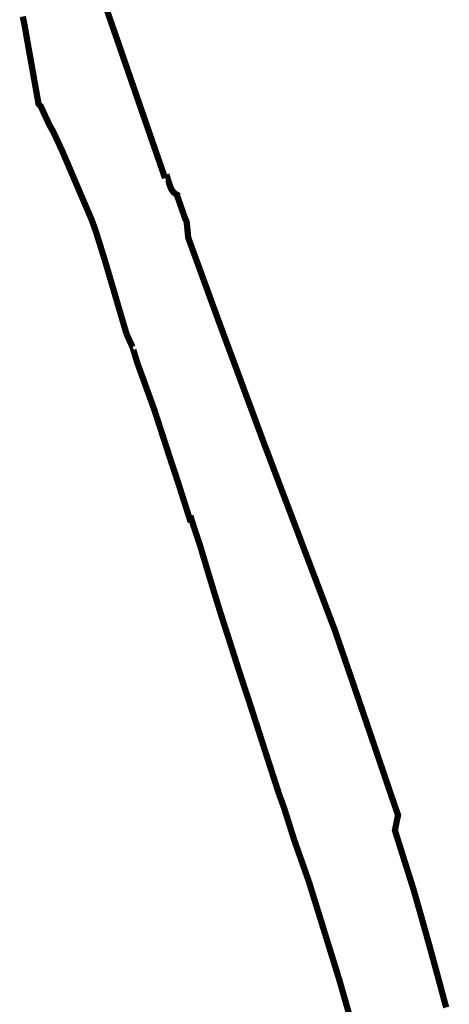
# Model space of a CAD drawing. Header units: metres. Extents: x 166223 to 168265, y 440780 to 445796.
# Tile 4 of 11: x 168081 to 168218, y 442347 to 442661. Entities that reach past the tile are written whole.
import ezdxf

# ---------------------------------------------------------------- set-up
doc = ezdxf.new("R2010")
doc.units = ezdxf.units.M
doc.header["$LTSCALE"] = 20
doc.layers.add('Beheergrens', color=10, linetype='Continuous')

msp = doc.modelspace()

# ---------------------------------------------------------------- linework, layer by layer
at = {"layer": 'Beheergrens', "const_width": 2}
for points in [[(168106.3860000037, 442670.607000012), (168111.1985455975, 442656.741108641), (168113.0548889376, 442651.3778595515), (168121.3516577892, 442627.3532932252), (168127.0799999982, 442610.7659999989)], [(168081.6962287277, 442662.4072461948), (168081.8970501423, 442661.3659069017), (168082.0701772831, 442660.4681734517), (168082.2226469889, 442659.6775570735), (168082.2740733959, 442659.4108906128), (168082.4112882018, 442658.6993769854), (168082.5020000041, 442658.2289999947), (168082.5288643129, 442658.0718043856), (168082.6502485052, 442657.3615286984), (168082.772383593, 442656.6468591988), (168083.0249999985, 442655.1689999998), (168083.0529999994, 442655.013000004), (168083.3449231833, 442653.3713244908), (168083.6241566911, 442651.8010113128), (168083.9830000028, 442649.7829999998), (168084.2408596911, 442648.3336403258), (168084.2454915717, 442648.3079626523), (168084.2940098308, 442648.0354412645), (168084.5204720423, 442646.763425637), (168084.5323342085, 442646.6967788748), (168084.5362933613, 442646.6744321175), (168084.6685068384, 442645.9319097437), (168084.7576900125, 442645.4308518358), (168084.7633073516, 442645.3992848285), (168084.9397315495, 442644.407886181), (168085.0471757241, 442643.804114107), (168085.0511999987, 442643.7815000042), (168085.0835194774, 442643.5998670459), (168085.2618034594, 442642.5979239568), (168085.4103675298, 442641.7630373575), (168085.5343107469, 442641.0665127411), (168085.5377334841, 442641.0472779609), (168085.620000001, 442640.5850000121), (168085.6292566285, 442640.5320456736), (168085.7528139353, 442639.8377832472), (168085.8648461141, 442639.2082799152), (168086.0030000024, 442638.4320000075), (168086.1141176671, 442637.8076070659), (168086.2443226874, 442637.0759583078), (168086.3050000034, 442636.7350000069), (168086.4142740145, 442636.1214650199), (168086.5238634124, 442635.5061592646), (168086.7129205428, 442634.4449189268), (168086.983678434, 442634.1795587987), (168087.3831204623, 442633.7880560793), (168087.5589926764, 442633.4102620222), (168087.7761839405, 442632.943709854), (168088.097465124, 442632.2535604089), (168088.3690028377, 442631.6702657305), (168088.6015749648, 442631.1706736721), (168088.6166508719, 442631.1382888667), (168088.9909482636, 442630.3342544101), (168089.3213489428, 442629.6245152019), (168089.6166458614, 442628.9901829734), (168089.9870381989, 442628.1945370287), (168090.381075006, 442627.3481000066), (168090.7380411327, 442626.8140215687), (168091.0627917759, 442626.1946244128), (168091.3294341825, 442625.6860571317), (168091.5759103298, 442625.2159529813), (168091.9209583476, 442624.4958873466), (168092.2544012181, 442623.8000374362), (168092.5400353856, 442623.1983973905), (168092.670043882, 442622.9145654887), (168092.998444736, 442622.1976074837), (168093.2964867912, 442621.5469281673), (168093.6874880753, 442620.6933021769), (168093.8389849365, 442620.3625573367), (168094.0340411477, 442619.9367146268), (168094.3905335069, 442619.1461517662), (168094.6513332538, 442618.5364864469), (168095.0277776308, 442617.6564937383), (168095.3283994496, 442616.9537482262), (168095.5654697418, 442616.3995632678), (168095.6041154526, 442616.3091903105), (168095.6850333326, 442616.1200666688), (168095.7116022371, 442616.0580010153), (168095.7368028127, 442615.9991265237), (168095.7683420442, 442615.9254506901), (168095.8607927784, 442615.7094882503), (168095.9257233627, 442615.5578088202), (168096.0329719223, 442615.3091844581), (168096.1729250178, 442614.981741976), (168096.368043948, 442614.5252302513), (168096.558804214, 442614.0789163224), (168096.7018190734, 442613.744483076), (168096.8642472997, 442613.3646526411), (168097.1231014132, 442612.759335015), (168097.3527180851, 442612.2223876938), (168097.5158052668, 442611.841016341), (168097.7009810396, 442611.4079918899), (168097.742040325, 442611.3120198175), (168098.0097431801, 442610.6862904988), (168098.2806024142, 442610.0531834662), (168098.4164170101, 442609.7357301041), (168098.4184687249, 442609.7309344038), (168098.5700261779, 442609.376683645), (168098.7894884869, 442608.8637118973), (168099.0500793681, 442608.2546061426), (168099.2266326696, 442607.8419300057), (168099.3789226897, 442607.4859669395), (168099.4616749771, 442607.2925255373), (168099.7141890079, 442606.7022497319), (168099.9621955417, 442606.1225106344), (168100.3312764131, 442605.2597486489), (168100.5926672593, 442604.6487224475), (168100.8229201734, 442604.1104841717), (168100.8395722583, 442604.0715582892), (168100.8554189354, 442604.0345151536), (168101.0916783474, 442603.4822361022), (168101.326842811, 442602.9325165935), (168101.5260750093, 442602.466792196), (168101.7067088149, 442602.0445433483), (168101.7248717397, 442602.0020857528), (168101.939837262, 442601.4995832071), (168102.1703508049, 442600.960735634), (168102.4026449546, 442600.4177257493), (168102.5883284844, 442599.9836726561), (168102.7408000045, 442599.6271500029), (168102.9689480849, 442599.0937420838), (168103.2228102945, 442598.5002147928), (168103.4437236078, 442597.9837216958), (168103.4489099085, 442597.9715961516), (168103.6450883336, 442597.5129170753), (168103.7250333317, 442597.326000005), (168103.9166421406, 442596.7846193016), (168104.0928273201, 442596.2868172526), (168104.1270267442, 442596.1901885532), (168104.3044098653, 442595.6889914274), (168104.4728960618, 442595.2129313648), (168104.6979685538, 442594.5769888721), (168104.9512834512, 442593.8606759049), (168105.0551333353, 442593.5670000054), (168105.0906252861, 442593.4530744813), (168105.2474005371, 442592.9498420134), (168105.4372761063, 442592.3403609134), (168105.5853559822, 442591.8650397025), (168105.742538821, 442591.3604989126), (168105.8997707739, 442590.855800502), (168106.0330953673, 442590.4278422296), (168106.2167375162, 442589.8383697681), (168106.4010180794, 442589.2468480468), (168106.5498263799, 442588.7691886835), (168106.6496839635, 442588.4486560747), (168106.8866228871, 442587.6881064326), (168107.1064886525, 442586.982359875), (168107.3077932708, 442586.3361926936), (168107.4834537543, 442585.7723405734), (168107.6751381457, 442585.157053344), (168107.8426434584, 442584.6193784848), (168107.9801723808, 442584.1689425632), (168108.1552278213, 442583.5729780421), (168108.3046570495, 442583.0642562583), (168108.4358246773, 442582.6177048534), (168108.6162684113, 442582.0033962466), (168108.8015903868, 442581.3724799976), (168108.9583794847, 442580.8387020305), (168108.9720933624, 442580.792014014), (168109.1143728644, 442580.3076329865), (168109.2972982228, 442579.6848758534), (168109.441889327, 442579.1926250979), (168109.587191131, 442578.6979548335), (168109.7900687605, 442578.0072715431), (168109.9407541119, 442577.4942733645), (168110.0998595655, 442576.9526095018), (168110.2377613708, 442576.4831320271), (168110.440254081, 442575.793759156), (168110.6185749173, 442575.18662953), (168110.738492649, 442574.7784811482), (168110.8490669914, 442574.4021336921), (168110.9994126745, 442573.8904216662), (168111.1621778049, 442573.3364392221), (168111.3328627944, 442572.7555009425), (168111.4129540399, 442572.4829047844), (168111.6107798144, 442571.809590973), (168111.7841058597, 442571.2196636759), (168111.9073879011, 442570.8000646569), (168112.0529380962, 442570.3046744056), (168112.213051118, 442569.7597185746), (168112.3561628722, 442569.2726277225), (168112.5098355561, 442568.7495920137), (168112.6855593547, 442568.1515038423), (168112.8282878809, 442567.6657173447), (168112.9661327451, 442567.196552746), (168113.030736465, 442566.9766694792), (168113.1063341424, 442566.7193656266), (168113.2820000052, 442566.1220000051), (168113.3328104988, 442565.9479443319), (168113.3969362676, 442565.7296961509), (168113.5510393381, 442565.2052156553), (168113.6269727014, 442564.9467810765), (168113.781724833, 442564.4200107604), (168113.9416820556, 442563.8754713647), (168114.0768928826, 442563.4151756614), (168114.2260309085, 442562.9074678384), (168114.2314977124, 442562.8888581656), (168114.4111558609, 442562.2772792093), (168114.564344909, 442561.7558044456), (168114.7899472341, 442560.9880821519)], [(168127.0850000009, 442610.7529999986), (168127.7969999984, 442611.0119999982), (168127.8461762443, 442610.857820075), (168127.9311066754, 442610.5907954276), (168128.0401443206, 442610.247976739), (168128.1543935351, 442609.8887726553), (168128.1721088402, 442609.8330750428), (168128.2760378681, 442609.5063180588), (168128.304313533, 442609.4174182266), (168128.3323317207, 442609.3293279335), (168128.3620588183, 442609.2358647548), (168128.3907654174, 442609.145610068), (168128.4040000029, 442609.1039999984), (168128.4127450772, 442609.0771278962), (168128.420396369, 442609.0536167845), (168128.4492463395, 442608.9649657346), (168128.4774006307, 442608.8784524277), (168128.512389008, 442608.7709391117), (168128.5394136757, 442608.6878969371), (168128.5677854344, 442608.6007153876), (168128.5935321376, 442608.5216001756), (168128.5948792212, 442608.5174608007), (168128.6267015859, 442608.4196760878), (168128.6531798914, 442608.3383127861), (168128.6755588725, 442608.2695459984), (168128.7018012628, 442608.1889076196), (168128.7276493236, 442608.1094809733), (168128.7474769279, 442608.0485541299), (168128.7693063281, 442607.9850905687), (168128.7977868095, 442607.909968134), (168128.8534235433, 442607.7632161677), (168128.8647700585, 442607.7332876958), (168128.8990000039, 442607.643000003), (168128.9086435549, 442607.6226413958), (168128.9693714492, 442607.4957874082), (168129.022256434, 442607.3857866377), (168129.0670000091, 442607.2920000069), (168129.1300000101, 442607.1850000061), (168129.1365496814, 442607.1739990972), (168129.1787475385, 442607.1031230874), (168129.2242677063, 442607.0266668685), (168129.265000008, 442606.957000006), (168129.3300000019, 442606.8669999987), (168129.3683633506, 442606.813523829), (168129.4290000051, 442606.7290000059), (168129.4707883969, 442606.6706289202), (168129.4919999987, 442606.6410000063), (168129.517666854, 442606.609490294), (168129.5863906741, 442606.5251220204), (168129.6150000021, 442606.4900000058), (168129.6368962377, 442606.4655773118), (168129.6889367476, 442606.4075320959), (168129.7450000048, 442606.3450000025), (168129.8229999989, 442606.268000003), (168129.8618663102, 442606.2296661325), (168129.866959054, 442606.2246431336), (168129.9119382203, 442606.1803147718), (168130.0219999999, 442606.0720000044), (168130.0651441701, 442606.0363341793), (168130.1018800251, 442606.005965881), (168130.1055390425, 442606.0029410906), (168130.1548435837, 442605.9621826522), (168130.1900338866, 442605.9330920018), (168130.2165271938, 442605.9111908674), (168130.2434731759, 442605.8889155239), (168130.2719573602, 442605.8653685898), (168130.2974615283, 442605.8442851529), (168130.3220000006, 442605.8240000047), (168130.3470296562, 442605.8067138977), (168130.3890241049, 442605.7777114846), (168130.4622070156, 442605.7271695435), (168130.4809747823, 442605.7142080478), (168130.6420000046, 442605.6030000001), (168130.8842864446, 442605.4646530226), (168130.9800000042, 442605.4100000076), (168131.0109999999, 442604.9169999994), (168131.2775093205, 442604.2145340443), (168133.2624607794, 442598.5323970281), (168133.513000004, 442597.7899999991), (168133.7989999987, 442597.3029999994), (168133.9059678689, 442596.9859962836), (168133.9910000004, 442596.7340000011), (168134.0786833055, 442595.8577005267), (168134.1528315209, 442595.1166696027), (168134.165872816, 442594.9863359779), (168134.1709830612, 442594.9352647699), (168134.2421820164, 442594.2237084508), (168134.3337936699, 442593.3081493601), (168134.3445756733, 442593.2003948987), (168134.345130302, 442593.194852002), (168134.4197696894, 442592.4489122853), (168134.4840000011, 442591.8070000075), (168134.6535783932, 442591.2914208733), (168134.6690895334, 442591.2442614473), (168134.6970733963, 442591.1591804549), (168134.7070000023, 442591.1290000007), (168134.7150478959, 442591.1067825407), (168134.7492828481, 442591.0122716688), (168134.7525943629, 442591.003129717), (168134.7664695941, 442590.9647648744), (168134.8001467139, 442590.8717100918), (168134.8146443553, 442590.8315239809), (168134.8294662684, 442590.7904406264), (168134.8427491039, 442590.7548342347), (168134.8536511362, 442590.7253609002), (168134.8687651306, 442590.6847960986), (168134.8859291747, 442590.6385330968), (168134.9040901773, 442590.587630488), (168134.9050548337, 442590.5849495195), (168134.9388141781, 442590.4935696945), (168134.9412792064, 442590.4860548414), (168134.9802740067, 442590.3799233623), (168135.0091347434, 442590.3008126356), (168135.0435037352, 442590.206603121), (168135.0856909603, 442590.0909629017), (168135.131413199, 442589.9656328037), (168135.1602551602, 442589.8865735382), (168135.1932184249, 442589.7962173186), (168135.2142555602, 442589.738552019), (168135.2433826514, 442589.6587111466), (168135.2746394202, 442589.5730326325), (168135.3077499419, 442589.4822727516), (168135.3717979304, 442589.3067095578), (168135.4374758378, 442589.1266786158), (168135.4775494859, 442589.0168319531), (168135.5510323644, 442588.8154066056), (168135.6212686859, 442588.62288047), (168135.6952210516, 442588.4201682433), (168135.7179308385, 442588.3579180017), (168135.7183245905, 442588.3568386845), (168135.7720602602, 442588.209542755), (168135.8492657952, 442587.9979131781), (168135.9798889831, 442587.6398594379), (168136.0705700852, 442587.3912917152), (168136.1576383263, 442587.1526272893), (168136.2420960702, 442586.9211185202), (168136.2433946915, 442586.9175588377), (168136.3431926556, 442586.6440007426), (168136.3739762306, 442586.5596192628), (168136.5096973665, 442586.1875914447), (168136.6852479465, 442585.7063863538), (168136.8452232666, 442585.2678749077), (168137.0237956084, 442584.7783868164), (168137.2184547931, 442584.244802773), (168137.3526788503, 442583.8768786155), (168137.464075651, 442583.5715266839), (168137.466542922, 442583.5647636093), (168137.7419558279, 442582.8098239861), (168137.9463996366, 442582.2494191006), (168138.0220165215, 442582.042144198), (168138.1972070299, 442581.5619261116), (168138.3656062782, 442581.1003236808), (168138.5384797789, 442580.6264567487), (168138.6896267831, 442580.2121447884), (168138.8915248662, 442579.658718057), (168139.061391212, 442579.1930941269), (168139.3322843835, 442578.4505436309), (168139.6415255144, 442577.6028767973), (168139.9289118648, 442576.8151165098), (168140.1975335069, 442576.0787925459), (168140.5151650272, 442575.2081266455), (168140.8725108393, 442574.228599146), (168141.128930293, 442573.5257228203), (168141.5612166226, 442572.3407744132), (168141.8664448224, 442571.5041074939), (168142.1083588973, 442570.8409921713), (168142.3529784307, 442570.1704608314), (168142.5726177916, 442569.5684031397), (168142.7873754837, 442568.9797266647), (168142.8181877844, 442568.8952664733), (168143.0320415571, 442568.3090677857), (168143.3298971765, 442567.4926099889), (168143.3334399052, 442567.4828989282), (168143.447418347, 442567.1704704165), (168143.6231846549, 442566.6886739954), (168143.9878699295, 442565.6890281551), (168144.3827947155, 442564.6064921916), (168144.4547613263, 442564.4092231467), (168144.4816700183, 442564.3354631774), (168144.5879999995, 442564.043999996), (168144.7880684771, 442563.5040396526), (168145.0031021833, 442562.9236900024), (168145.217096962, 442562.3461442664), (168145.4478509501, 442561.7233674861), (168145.64676065, 442561.1865345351), (168145.6471598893, 442561.1854570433), (168145.7428219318, 442560.9272768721), (168145.9228559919, 442560.4413869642), (168146.1133044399, 442559.92738989), (168146.2842375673, 442559.4660622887), (168146.3888031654, 442559.1838525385), (168146.5321589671, 442558.7969527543), (168146.6991813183, 442558.346179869), (168146.8946180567, 442557.8187200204), (168147.0113923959, 442557.5035603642), (168147.1513954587, 442557.125709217), (168147.2769531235, 442556.7868444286), (168147.4748624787, 442556.2527112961), (168147.6582447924, 442555.7577848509), (168147.7862364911, 442555.4123509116), (168147.9575688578, 442554.9499458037), (168148.1110214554, 442554.5357960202), (168148.2333035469, 442554.2057716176), (168148.3888295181, 442553.7860260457), (168148.5277164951, 442553.4111870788), (168148.7138934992, 442552.9087181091), (168148.8479509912, 442552.546913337), (168148.9762172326, 442552.2007384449), (168149.1710573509, 442551.6748887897), (168149.3543239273, 442551.1802747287), (168149.5396208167, 442550.6801811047), (168149.6831784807, 442550.2927365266), (168149.8431391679, 442549.861022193), (168150.0401728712, 442549.3292523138), (168150.1422613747, 442549.053727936), (168150.2910047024, 442548.6522878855), (168150.461817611, 442548.191284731), (168150.6299174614, 442547.7376037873), (168150.7954948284, 442547.2907307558), (168150.9211296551, 442546.9516577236), (168151.0623304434, 442546.5705740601), (168151.2231237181, 442546.1366126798), (168151.4927154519, 442545.4090175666), (168151.6130443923, 442545.0842644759), (168151.7627450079, 442544.6802408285), (168151.9558248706, 442544.1591418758), (168152.1344207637, 442543.6771334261), (168152.2418582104, 442543.3871728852), (168152.3710045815, 442543.0386226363), (168152.5340345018, 442542.5986248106), (168152.7099173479, 442542.123938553), (168152.838707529, 442541.7763496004), (168152.850680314, 442541.7440365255), (168152.9620285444, 442541.4435212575), (168153.1115703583, 442541.0399261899), (168153.2750381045, 442540.5987467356), (168153.5167690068, 442539.946344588), (168153.6853883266, 442539.4912616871), (168153.8681354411, 442538.9980495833), (168154.0370337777, 442538.5422136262), (168154.1795525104, 442538.1575729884), (168154.1879321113, 442538.1349574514), (168154.3431404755, 442537.7160690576), (168154.4958762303, 442537.3038539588), (168154.6759058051, 442536.8179761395), (168154.8309939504, 442536.3994122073), (168154.9176797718, 442536.1654577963), (168155.0949191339, 442535.6871104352), (168155.2817744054, 442535.1828108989), (168155.4832383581, 442534.6390843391), (168155.6322607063, 442534.2368912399), (168155.8329261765, 442533.6953196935), (168156.1204748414, 442532.9192610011), (168156.123587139, 442532.9108613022), (168156.2983924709, 442532.4390831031), (168156.5199728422, 442531.8410647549), (168156.7244288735, 442531.2892629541), (168156.8932069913, 442530.8337514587), (168157.055678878, 442530.3952597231), (168157.244001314, 442529.8870004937), (168157.4022887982, 442529.4598029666), (168157.537986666, 442529.0935719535), (168157.7265209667, 442528.5847421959), (168157.9275044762, 442528.0423137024), (168158.0078025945, 442527.8255994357), (168158.0206124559, 442527.7910272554), (168158.1756237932, 442527.3726716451), (168158.3217315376, 442526.9783457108), (168158.5690000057, 442526.3110000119), (168158.675133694, 442526.0307790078), (168158.8622775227, 442525.5366698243), (168159.085605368, 442524.9470252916), (168159.3608511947, 442524.2203035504), (168159.5467831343, 442523.7293940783), (168159.8087516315, 442523.0377280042), (168160.0108173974, 442522.50422097), (168160.1885824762, 442522.034874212), (168160.4013046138, 442521.4732315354), (168160.6885350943, 442520.7148671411), (168160.8856875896, 442520.1943324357), (168161.1203852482, 442519.5746686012), (168161.3229316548, 442519.0398925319), (168161.4379731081, 442518.7361526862), (168161.605929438, 442518.2927035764), (168161.7978701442, 442517.7859293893), (168161.9887988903, 442517.28182704), (168161.994392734, 442517.2670578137), (168162.1933870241, 442516.7416603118), (168162.4320010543, 442516.111656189), (168162.6242074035, 442515.604180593), (168162.8096408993, 442515.114587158), (168163.0012830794, 442514.6086011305), (168163.2318644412, 442513.9998054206), (168163.4036385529, 442513.5462763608), (168163.8039851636, 442512.4892554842), (168163.9872783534, 442512.0053130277), (168164.19926925, 442511.4456010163), (168164.3919562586, 442510.9368564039), (168164.5544351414, 442510.5078691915), (168164.7739123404, 442509.9283913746), (168165.0015057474, 442509.3274846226), (168165.0054727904, 442509.3170105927), (168165.1196008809, 442509.0156822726), (168165.2660294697, 442508.6290720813), (168165.4417706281, 442508.1650689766), (168165.6341769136, 442507.6570655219), (168165.7921574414, 442507.239955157), (168166.0659435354, 442506.5170875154), (168166.4135902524, 442505.5992082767), (168166.6118382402, 442505.0757812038), (168166.9224053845, 442504.2558018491), (168167.0718547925, 442503.8612159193), (168167.2436289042, 442503.4076868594), (168167.5007169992, 442502.7289063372), (168167.5026423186, 442502.7238229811), (168167.6770223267, 442502.2634136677), (168167.7657305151, 442502.029200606), (168167.865676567, 442501.7653166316), (168168.1440267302, 442501.0303985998), (168168.3016758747, 442500.6141631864), (168168.4532833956, 442500.2138792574), (168168.643182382, 442499.7124957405), (168168.8092462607, 442499.2740432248), (168169.0491885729, 442498.6405321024), (168169.3904294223, 442497.7395660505), (168169.5054380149, 442497.4359129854), (168169.6779912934, 442496.9803267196), (168169.8424461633, 442496.5461223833), (168170.0367599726, 442496.0330825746), (168170.179370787, 442495.6565523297), (168170.3470286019, 442495.2138913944), (168170.7395246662, 442494.1775980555), (168170.7459535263, 442494.1606241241), (168170.8878457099, 442493.7859912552), (168171.080168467, 442493.2782083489), (168171.3537874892, 442492.555781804), (168171.4965475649, 442492.1788574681), (168171.6473252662, 442491.7807645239), (168171.8396808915, 442491.272894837), (168171.9212934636, 442491.0574160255), (168172.0787098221, 442490.6417952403), (168172.2478780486, 442490.195146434), (168172.5130823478, 442489.4949369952), (168172.6161141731, 442489.2229056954), (168172.623974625, 442489.2021520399), (168172.8139900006, 442488.7004612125), (168173.1945520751, 442487.6956767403), (168173.3331958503, 442487.3296205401), (168173.5270947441, 442486.8176762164), (168173.7889468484, 442486.1263174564), (168173.9149431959, 442485.7936538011), (168173.9338650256, 442485.7436951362), (168174.1776579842, 442485.1000172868), (168174.4247374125, 442484.4476623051), (168174.6084126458, 442483.9627111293), (168175.0203111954, 442482.8751900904), (168175.2660801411, 442482.2262951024), (168175.4432153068, 442481.7586114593), (168175.6893485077, 442481.1087547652), (168176.0180405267, 442480.2409209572), (168176.0265387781, 442480.2184833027), (168176.326682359, 442479.4260249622), (168176.650711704, 442478.5705018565), (168176.6871912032, 442478.4741862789), (168176.6980505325, 442478.4455148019), (168177.0720547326, 442477.4580448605), (168177.3331933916, 442476.7685697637), (168177.5057644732, 442476.312936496), (168177.7728105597, 442475.6078642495), (168178.0180303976, 442474.9604190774), (168178.2852106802, 442474.254992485), (168178.4922554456, 442473.7083395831), (168178.7099237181, 442473.1336378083), (168178.9497496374, 442472.5004340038), (168179.1824384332, 442471.8860740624), (168179.4380996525, 442471.2110608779), (168179.7346253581, 442470.428154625), (168180.1355539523, 442469.3695971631), (168180.4357961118, 442468.5768785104), (168180.7149432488, 442467.8398562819), (168180.9457395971, 442467.2304929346), (168181.1308417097, 442466.7417744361), (168181.269000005, 442466.3770000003), (168181.3329621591, 442466.1902192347), (168181.3587070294, 442466.1150396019), (168181.5075244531, 442465.6804663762), (168181.6792542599, 442465.1789849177), (168182.0196728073, 442464.1849024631), (168182.2773710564, 442463.4323779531), (168182.5524829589, 442462.6290024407), (168182.7338216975, 442462.0994612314), (168182.9184655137, 442461.5602685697), (168183.1936605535, 442460.7566503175), (168183.2229911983, 442460.6709996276), (168183.2353328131, 442460.634959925), (168183.4491928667, 442460.0104507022), (168183.7960961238, 442458.9974317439), (168183.9874609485, 442458.4386125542), (168184.2578792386, 442457.6489432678), (168184.4530348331, 442457.0790543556), (168184.6029213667, 442456.6413591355), (168184.7662222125, 442456.1644917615), (168184.9839153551, 442455.5287892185), (168185.0951256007, 442455.204035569), (168185.2304075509, 442454.8089883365), (168185.506241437, 442454.0035045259), (168185.7465275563, 442453.3018265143), (168186.0476337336, 442452.4225431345), (168186.5113549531, 442451.0683950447), (168186.6150346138, 442450.7656320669), (168186.8465661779, 442450.0895188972), (168187.0052786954, 442449.6260502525), (168187.1318867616, 442449.2563322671), (168187.2428871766, 442448.9321913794), (168187.3071299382, 442448.7445911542), (168187.4395815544, 442448.357808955), (168187.618756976, 442447.8345849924), (168187.7703599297, 442447.3918775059), (168187.8886250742, 442447.0465223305), (168188.2985432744, 442445.8494886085), (168188.3172173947, 442445.7949568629), (168188.465787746, 442445.3611051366), (168188.664381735, 442444.7811754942), (168188.8801831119, 442444.1509972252), (168189.0507157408, 442443.6530117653), (168189.1911987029, 442443.242776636), (168189.2725601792, 442443.0051867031), (168189.2749930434, 442442.9980823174), (168189.3998905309, 442442.6333595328), (168189.6250000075, 442441.9759999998), (168189.8064531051, 442441.4425506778), (168190.0435549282, 442440.7455010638), (168190.3529211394, 442439.8360032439), (168190.5506394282, 442439.2547362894), (168190.7794663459, 442438.5820138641), (168190.9666981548, 442438.0315758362), (168191.2665929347, 442437.1499228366), (168191.4749956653, 442436.5372449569), (168191.6557247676, 442436.0059240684), (168192.1112434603, 442434.6667562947), (168192.4283253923, 442433.7345752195), (168192.4969402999, 442433.5328560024), (168192.6493376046, 442433.0848270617), (168192.9439096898, 442432.2188220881), (168192.9487495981, 442432.2045933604), (168193.0481657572, 442431.9123223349), (168193.2054689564, 442431.449870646), (168193.3994778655, 442430.8795088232), (168193.5043486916, 442430.5712017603), (168193.6782842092, 442430.0598531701), (168193.8353130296, 442429.5982081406), (168193.9618540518, 442429.2261934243), (168194.056139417, 442428.9490062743), (168194.1963110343, 442428.5369193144), (168194.3527415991, 442428.0770330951), (168194.4799902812, 442427.7029379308), (168194.6401198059, 442427.2321772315), (168194.8022464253, 442426.7555453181), (168194.9417372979, 442426.3454596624), (168195.0600468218, 442425.9976445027), (168195.1914876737, 442425.6112249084), (168195.3272856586, 442425.2119958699), (168195.4560981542, 442424.8333032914), (168195.4650208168, 442424.8070717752), (168195.5927852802, 442424.4314602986), (168195.7444749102, 442423.9855118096), (168195.9045549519, 442423.5148966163), (168195.9984999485, 442423.2387101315), (168196.099595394, 442422.94150218), (168196.239168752, 442422.5311740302), (168196.3869675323, 442422.0966641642), (168196.5490342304, 442421.6202083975), (168196.5595372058, 442421.5893309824), (168196.6330580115, 442421.3731890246), (168196.7425872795, 442421.0511867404), (168196.8989249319, 442420.5915736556), (168197.0192211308, 442420.2379179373), (168197.0383888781, 442420.1815671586), (168197.1480336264, 442419.8592253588), (168197.3061599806, 442419.394353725), (168197.5537152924, 442418.6665721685), (168197.6370644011, 442418.4215362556), (168197.7520978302, 442418.083352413), (168197.8790061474, 442417.710257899), (168198.0148041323, 442417.3110288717), (168198.0827938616, 442417.1111476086), (168198.2064095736, 442416.7477329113), (168198.3500326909, 442416.3254989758), (168198.488442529, 442415.9185914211), (168198.6370045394, 442415.4818377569), (168198.7541670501, 442415.1373947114), (168198.9356533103, 442414.6038478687), (168199.0007471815, 442414.4124800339), (168199.0341534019, 442414.3142699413), (168199.2202109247, 442413.7672841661), (168199.4089136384, 442413.2125218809), (168199.6618081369, 442412.4690437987), (168200.2826036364, 442410.6439829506), (168200.6631801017, 442409.5251358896), (168200.6842123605, 442409.4633036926), (168201.4340000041, 442407.3599999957), (168200.8020000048, 442404.2110000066), (168200.4459999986, 442402.4180000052), (168201.5399999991, 442398.9439999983), (168201.6815108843, 442398.4945786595), (168201.7731507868, 442398.2035414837), (168201.9102875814, 442397.768011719), (168202.0458967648, 442397.337333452), (168202.2671298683, 442396.634724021), (168202.3909499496, 442396.2414865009), (168202.5322438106, 442395.792754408), (168202.664889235, 442395.3714886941), (168202.8801033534, 442394.687994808), (168203.0515940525, 442394.1433612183), (168203.2208390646, 442393.6058596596), (168203.376888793, 442393.1102646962), (168203.3860124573, 442393.0812890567), (168203.4995320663, 442392.7207646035), (168203.627807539, 442392.3133773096), (168203.812474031, 442391.7268990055), (168203.9128538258, 442391.4081050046), (168203.990931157, 442391.1601408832), (168204.1284187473, 442390.7234970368), (168204.2079352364, 442390.4709623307), (168204.2788362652, 442390.2457892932), (168204.3745837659, 442389.9417068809), (168204.4758915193, 442389.6199657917), (168204.594095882, 442389.2445631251), (168204.7775001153, 442388.6620936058), (168204.9229180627, 442388.2002638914), (168205.0524752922, 442387.788805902), (168205.1360798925, 442387.5232878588), (168205.1492916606, 442387.481328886), (168205.2884282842, 442387.0394479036), (168205.414159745, 442386.6401400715), (168205.5686488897, 442386.1495013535), (168205.677975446, 442385.8022935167), (168205.8118831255, 442385.3770190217), (168205.9242978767, 442385.0200034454), (168206.015675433, 442384.729799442), (168206.125159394, 442384.382091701), (168206.2080000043, 442384.118999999), (168206.3124476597, 442383.7872486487), (168206.40167512, 442383.5038403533), (168206.5523683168, 442382.9969512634), (168206.6664823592, 442382.5958279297), (168206.812670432, 442382.0819608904), (168206.940201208, 442381.6336763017), (168207.0731166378, 442381.1664640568), (168207.146656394, 442380.9079637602), (168207.2016919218, 442380.7145078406), (168207.3516078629, 442380.1875369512), (168207.4748164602, 442379.7544452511), (168207.5826633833, 442379.3753515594), (168207.7167674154, 442378.9039612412), (168207.8472876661, 442378.4451682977), (168208.0013727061, 442377.9035425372), (168208.1284712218, 442377.4567773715), (168208.2927133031, 442376.8794485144), (168208.4660499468, 442376.2701512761), (168208.6200000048, 442375.7289999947), (168208.781049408, 442375.1542032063), (168208.9357556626, 442374.6020455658), (168209.1063362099, 442373.9932314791), (168209.276592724, 442373.3855738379), (168209.4594260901, 442372.7330285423), (168209.5466563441, 442372.4216975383), (168209.7569592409, 442371.671111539), (168209.9348464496, 442371.0362194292), (168210.0931390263, 442370.4712619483), (168210.2711060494, 442369.8360849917), (168210.4390515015, 442369.2366757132), (168210.5558931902, 442368.8196594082), (168210.5822071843, 442368.7257428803), (168210.8039832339, 442367.9306029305), (168210.9788825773, 442367.2963626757), (168211.192992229, 442366.5199334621), (168211.3878820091, 442365.8132015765), (168211.539668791, 442365.2627747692), (168211.6468823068, 442364.8739846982), (168211.8108402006, 442364.2794215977), (168212.0052738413, 442363.5743438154), (168212.1501875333, 442363.048841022), (168212.3410798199, 442362.3566053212), (168212.5033179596, 442361.7682785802), (168212.5933118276, 442361.4419323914), (168212.646305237, 442361.2497615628), (168212.8310000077, 442360.5800000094), (168212.9721245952, 442360.0624521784), (168213.2033432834, 442359.2145012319), (168213.3490338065, 442358.6802087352), (168213.4794315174, 442358.2019997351), (168213.654334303, 442357.5605767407), (168213.67513882, 442357.4842800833), (168213.7161451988, 442357.3338969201), (168213.8993758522, 442356.6608830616), (168214.0386687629, 442356.1457979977), (168214.2326160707, 442355.4286088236), (168214.4296201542, 442354.7001161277), (168214.6147045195, 442354.0157008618), (168214.7192325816, 442353.6291711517), (168214.781025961, 442353.4006681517), (168214.9498195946, 442352.7739336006), (168215.0932758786, 442352.2372092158), (168215.3341581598, 442351.3359772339), (168215.5147069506, 442350.6604757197), (168215.6757787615, 442350.0578450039), (168215.783378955, 442349.6552718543), (168215.7996896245, 442349.5942474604), (168215.9486846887, 442349.0368003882), (168216.0457183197, 442348.6737607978), (168216.2048009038, 442348.078572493), (168216.4125508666, 442347.3013010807), (168216.6072933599, 442346.572695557), (168216.7968209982, 442345.8636007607)], [(168116.7037160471, 442556.8179168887), (168116.6962594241, 442556.81418835), (168116.901525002, 442556.1362588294), (168117.1443265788, 442555.3340570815), (168117.3799252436, 442554.5556673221), (168117.569000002, 442553.930999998), (168117.7279667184, 442553.4061505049), (168117.911969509, 442552.7986411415), (168118.1430789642, 442552.0356029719), (168118.182, 442551.9071000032), (168118.4321390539, 442551.2163145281), (168118.8200690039, 442550.1450048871), (168119.1055473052, 442549.3566263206), (168119.1913094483, 442549.1197851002), (168119.4815405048, 442548.3182813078), (168119.7156703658, 442547.6717069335), (168120.0429204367, 442546.767971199), (168120.2301894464, 442546.2507190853), (168120.4679495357, 442545.5939631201), (168120.7492357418, 442544.8170021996), (168121.0141171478, 442544.085354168), (168121.0709224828, 442543.92844804), (168121.2181131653, 442543.5219544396), (168121.4896717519, 442542.771715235), (168121.6885768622, 442542.2224171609), (168121.9389508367, 442541.5309822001), (168122.2234283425, 442540.7452916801), (168122.3117235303, 442540.5014316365), (168122.5604874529, 442539.8143774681), (168122.7414804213, 442539.3144979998), (168122.9685592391, 442538.6873353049), (168123.2206961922, 442537.9909652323), (168123.4316759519, 442537.4082660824), (168123.6492512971, 442536.7883038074), (168123.7990792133, 442536.3272123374), (168123.9879248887, 442535.7460447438), (168124.0710328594, 442535.4902821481), (168124.1998271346, 442535.0939211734), (168124.3934065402, 442534.4981856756), (168124.4182420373, 442534.4217550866), (168124.5350549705, 442534.0622663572), (168124.7170427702, 442533.5022036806), (168124.8898696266, 442532.9703335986), (168125.1959058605, 442532.0282449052), (168125.3872090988, 442531.4392944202), (168125.5837592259, 442530.8341907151), (168125.7731190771, 442530.2512231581), (168126.0230929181, 442529.4819081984), (168126.2065125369, 442528.9166890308), (168126.3569473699, 442528.4531145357), (168126.4819454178, 442528.0679251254), (168126.6314512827, 442527.6119839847), (168126.759191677, 442527.2202438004), (168126.9012097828, 442526.783534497), (168127.0744920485, 442526.2504079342), (168127.216321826, 442525.8140492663), (168127.2223987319, 442525.7953528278), (168127.3696722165, 442525.3422458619), (168127.6298268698, 442524.5418445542), (168127.8648469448, 442523.8187731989), (168127.990536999, 442523.4320705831), (168128.0077954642, 442523.3789725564), (168128.5016092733, 442521.8596869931), (168128.6519944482, 442521.3970064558), (168128.823964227, 442520.8679179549), (168128.9885446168, 442520.3615639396), (168129.2261999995, 442519.6309500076), (168129.3915580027, 442519.1358027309), (168129.5787360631, 442518.5753175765), (168129.765245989, 442518.0168330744), (168129.9537597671, 442517.4524033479), (168130.1651806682, 442516.8195010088), (168130.3818902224, 442516.1707667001), (168130.5346542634, 442515.7134575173), (168130.716154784, 442515.1697934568), (168130.9092724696, 442514.5914415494), (168131.0908000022, 442514.0478000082), (168131.3043883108, 442513.3768406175), (168131.4205411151, 442513.0119619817), (168131.7589745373, 442511.9485607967), (168131.9109852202, 442511.4709179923), (168132.1014881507, 442510.8723261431), (168132.2557577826, 442510.3875853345), (168132.3508138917, 442510.0889032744), (168132.4911379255, 442509.6479818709), (168132.7282564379, 442508.9029161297), (168132.9549914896, 442508.1904769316), (168133.1717770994, 442507.5093005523), (168133.3363436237, 442506.9922052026), (168133.5725929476, 442506.2498706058), (168133.7704798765, 442505.628077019), (168133.9242722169, 442505.1448359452), (168133.990177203, 442504.9377515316), (168134.071938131, 442504.6808451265), (168134.2262533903, 442504.1959609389), (168134.4113247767, 442503.6144359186), (168134.5620322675, 442503.1408879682), (168134.7466696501, 442502.560726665), (168134.8147458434, 442502.3468199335), (168134.9839666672, 442501.815100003), (168135.4572999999, 442501.9657999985), (168135.6076694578, 442501.4929101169), (168135.8218399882, 442500.8193752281), (168135.9674197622, 442500.3615481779), (168136.1110697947, 442499.9098348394), (168136.2517436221, 442499.4675215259), (168136.3794279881, 442499.0660502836), (168136.3931117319, 442499.023025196), (168136.5559142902, 442498.5111142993)], [(168136.5559575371, 442498.5109857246), (168136.6937537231, 442498.1012439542), (168136.7732472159, 442497.8648673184), (168136.8799198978, 442497.5476723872), (168137.0047589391, 442497.1764576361), (168137.1290236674, 442496.8069468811), (168137.2674225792, 442496.3954070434), (168137.3978206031, 442496.0076584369), (168137.5509694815, 442495.5522584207), (168137.5554827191, 442495.538837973), (168137.6330486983, 442495.3081826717), (168137.7762741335, 442494.8822733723), (168137.9258962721, 442494.4373485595), (168138.0261701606, 442494.1391684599), (168138.0696469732, 442494.009883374), (168138.258943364, 442493.4469809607), (168138.3923983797, 442492.9976578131), (168138.513491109, 442492.5899364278), (168138.6277916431, 442492.205084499), (168138.7301417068, 442491.8604585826), (168138.8637014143, 442491.4107541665), (168139.0056299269, 442490.9328594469), (168139.1350468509, 442490.4970931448), (168139.2634131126, 442490.0648645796), (168139.3980991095, 442489.6113565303), (168139.51456175, 442489.2192092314), (168139.6590854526, 442488.7325761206), (168139.7751978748, 442488.3416080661), (168139.8918316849, 442487.9488844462), (168139.9844083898, 442487.6371647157), (168140.0639304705, 442487.3694018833), (168140.1608750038, 442487.0429750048), (168140.1989292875, 442486.9170624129), (168140.351960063, 442486.4107198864), (168140.5266664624, 442485.8326578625), (168140.6205718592, 442485.5219471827), (168140.7860427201, 442484.9744433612), (168140.9033591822, 442484.5862710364), (168141.03233077, 442484.1595346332), (168141.161165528, 442483.7332509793), (168141.2664038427, 442483.3850423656), (168141.4233196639, 442482.8658451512), (168141.5522912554, 442482.439108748), (168141.6986429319, 442481.9548657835), (168141.7599340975, 442481.7520678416), (168141.9090474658, 442481.2586871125), (168142.034355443, 442480.8440727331), (168142.0995154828, 442480.6284736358), (168142.2317924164, 442480.1908006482), (168142.3198531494, 442479.8994319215), (168142.4214087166, 442479.5634112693), (168142.5311449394, 442479.2003230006), (168142.6297695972, 442478.8739999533), (168142.7620138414, 442478.4364339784), (168142.8700389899, 442478.0790117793), (168142.9550827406, 442477.8029161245), (168143.0629718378, 442477.4526564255), (168143.154185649, 442477.156532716), (168143.2574858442, 442476.821170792), (168143.3123454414, 442476.6430702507), (168143.3737392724, 442476.4437585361), (168143.4664492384, 442476.1427797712), (168143.5742761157, 442475.7927258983), (168143.6773544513, 442475.4580879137), (168143.8126663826, 442475.0188053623), (168143.9222711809, 442474.6629795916), (168143.9914001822, 442474.4385765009), (168144.0723801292, 442474.1757155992), (168144.1805037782, 442473.8247252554), (168144.267836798, 442473.541225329), (168144.3480000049, 442473.2809999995), (168144.4555638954, 442472.9404702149), (168144.5248389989, 442472.7211564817), (168144.6270772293, 442472.3975046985), (168144.7516856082, 442472.0030785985), (168144.8896549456, 442471.5663607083), (168145.010862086, 442471.1827006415), (168145.1228317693, 442470.8282800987), (168145.251361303, 442470.4214422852), (168145.3603683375, 442470.0763995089), (168145.4449335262, 442469.8087231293), (168145.5956248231, 442469.3317360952), (168145.708949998, 442468.9730250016), (168145.8324794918, 442468.5906253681), (168145.9654890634, 442468.1788790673), (168146.0820676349, 442467.8179968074), (168146.2133615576, 442467.4115614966), (168146.3023998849, 442467.1359331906), (168146.4062151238, 442466.8145612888), (168146.5334851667, 442466.4205823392), (168146.6528136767, 442466.0511873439), (168146.7742379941, 442465.6753045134), (168146.9042236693, 442465.2729190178), (168146.9642561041, 442465.0870817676), (168147.0383633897, 442464.8576742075), (168147.1330214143, 442464.5646494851), (168147.1590500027, 442464.4840750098), (168147.2729046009, 442464.1287833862), (168147.4020394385, 442463.7258086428), (168147.525328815, 442463.3410750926), (168147.6148368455, 442463.0617587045), (168147.6184943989, 442463.0503450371), (168147.6849142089, 442462.8430771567), (168147.7863892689, 442462.5264167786), (168147.9377630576, 442462.0540437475), (168148.0756914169, 442461.6236281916), (168148.1940912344, 442461.2541528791), (168148.2605616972, 442461.0467269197), (168148.3313695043, 442460.8257659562), (168148.4530750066, 442460.4459749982), (168148.5737630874, 442460.0666152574), (168148.7238566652, 442459.5948249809), (168148.8711008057, 442459.1319913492), (168148.9442714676, 442458.9019934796), (168149.0038570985, 442458.7146975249), (168149.0789385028, 442458.4786935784), (168149.2017924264, 442458.0925259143), (168149.312069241, 442457.7458919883), (168149.4058430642, 442457.4511320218), (168149.4944395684, 442457.1726459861), (168149.5076770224, 442457.1310365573), (168149.5765394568, 442456.9145807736), (168149.6665262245, 442456.6317246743), (168149.7996297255, 442456.2133394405), (168149.9390565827, 442455.7750779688), (168150.0732027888, 442455.3534151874), (168150.1429336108, 442455.134229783), (168150.2238867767, 442454.8797691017), (168150.3323916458, 442454.538704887), (168150.4599361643, 442454.1377932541), (168150.5872763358, 442453.7431094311), (168150.6611187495, 442453.5166986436), (168150.7415069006, 442453.2702177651), (168150.8481257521, 442452.9433100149), (168150.9717687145, 442452.5642040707), (168151.1078056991, 442452.1470963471), (168151.2406552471, 442451.7397617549), (168151.3773370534, 442451.3206769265), (168151.4636936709, 442451.0558958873), (168151.568481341, 442450.7346028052), (168151.7083167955, 442450.3058484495), (168151.833892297, 442449.9208170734), (168151.9585010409, 442449.5387498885), (168152.0850601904, 442449.1507025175), (168152.2311015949, 442448.702919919), (168152.4151069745, 442448.1387346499), (168152.5793757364, 442447.635064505), (168152.6230903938, 442447.5010294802), (168152.7266966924, 442447.1888096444), (168152.8500308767, 442446.8171399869), (168152.9946944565, 442446.3811938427), (168153.1140741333, 442446.0214411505), (168153.2518998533, 442445.6061010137), (168153.3504180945, 442445.3092146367), (168153.469013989, 442444.9518238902), (168153.6281940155, 442444.4721321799), (168153.7557202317, 442444.0878297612), (168153.8951206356, 442443.6677442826), (168154.0339581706, 442443.2492160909), (168154.1398644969, 442442.9299955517), (168154.2547491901, 442442.5837126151), (168154.393000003, 442442.1670000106), (168154.508766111, 442441.8065392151), (168154.5624609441, 442441.6393496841)], [(168154.5624866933, 442441.639357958), (168154.6716653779, 442441.2992164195), (168154.8146640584, 442440.8537100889), (168154.9910932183, 442440.3040525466), (168155.1082468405, 442439.9390654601), (168155.1086175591, 442439.9379104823), (168155.2721862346, 442439.428319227), (168155.4104320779, 442438.9976201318), (168155.6335992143, 442438.3023524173), (168155.7273792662, 442438.0101846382), (168155.8070909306, 442437.7618459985), (168155.9223434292, 442437.4027810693), (168156.0419625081, 442437.030112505), (168156.2085473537, 442436.5117432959), (168156.3398637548, 442436.103120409), (168156.4530697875, 442435.7508521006), (168156.57662379, 442435.3663833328), (168156.7452082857, 442434.8417910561), (168156.8722034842, 442434.4466141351), (168156.9389483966, 442434.2389208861), (168157.008225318, 442434.0233486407), (168157.1097048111, 442433.707570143), (168157.2618572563, 442433.2341102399), (168157.4386162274, 442432.6840810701), (168157.5492901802, 442432.3396917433), (168157.653769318, 442432.0145791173), (168157.7739668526, 442431.6405548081), (168157.9446972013, 442431.1092851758), (168158.0741706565, 442430.7063965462), (168158.200137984, 442430.3148940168), (168158.3189793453, 442429.9465367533), (168158.4528837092, 442429.5314906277), (168158.6114788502, 442429.0399137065), (168158.7527659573, 442428.6019842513), (168158.8678408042, 442428.2453015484), (168158.9952610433, 442427.8503534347), (168159.1099113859, 442427.4949865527), (168159.2583317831, 442427.0349469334), (168159.4061278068, 442426.5768426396), (168159.5112014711, 442426.2511593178), (168159.6333600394, 442425.8725201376), (168159.7543705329, 442425.4974394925), (168159.91680656, 442424.9939574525), (168160.066872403, 442424.5288176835), (168160.2007519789, 442424.1138484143), (168160.2939578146, 442423.8249863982), (168160.4038903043, 442423.4842012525), (168160.5556853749, 442423.0136441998), (168160.7170065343, 442422.5135567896), (168160.8518690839, 442422.0954897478), (168160.9486532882, 442421.7954685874), (168161.076609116, 442421.3988156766), (168161.21598766, 442420.9667572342), (168161.363645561, 442420.5090336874), (168161.5057922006, 442420.0683944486), (168161.6418040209, 442419.6467724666), (168161.7692372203, 442419.2517433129), (168161.9164711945, 442418.795333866), (168162.0260487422, 442418.4556553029), (168162.173681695, 442417.9980090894), (168162.2574983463, 442417.738186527), (168162.3644325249, 442417.4067021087), (168162.5002947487, 442416.9855438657), (168162.6591996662, 442416.4929557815), (168162.805361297, 442416.0398704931), (168162.874988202, 442415.8240346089), (168162.9533948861, 442415.5809877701), (168163.0671400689, 442415.2284001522), (168163.1678664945, 442414.9161653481), (168163.2764484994, 442414.5795795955), (168163.4030571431, 442414.1871142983), (168163.5096325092, 442413.8941799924), (168163.649829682, 442413.5088323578), (168163.7922658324, 442413.1173306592), (168163.9296014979, 442412.7398482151), (168164.093135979, 442412.290355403), (168164.2317883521, 442411.9092590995), (168164.5034511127, 442411.1625718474), (168164.7289706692, 442410.5427158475), (168164.8607466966, 442410.1805203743), (168165.1280000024, 442409.4459999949), (168165.3252993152, 442408.818500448), (168165.4980891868, 442408.268951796), (168165.6086603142, 442407.9171818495), (168165.727939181, 442407.5377622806), (168165.8870359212, 442407.0316841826), (168166.0607301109, 442406.479172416), (168166.1768206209, 442406.1100057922), (168166.3036940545, 442405.706667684), (168166.440199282, 442405.2727095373), (168166.5349161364, 442404.9715990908), (168166.690593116, 442404.4766928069), (168166.7546253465, 442404.2731305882), (168166.8649999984, 442403.9219999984), (168166.9831047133, 442403.5465019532), (168167.1071333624, 442403.1521695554), (168167.2518896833, 442402.6919363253), (168167.3447599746, 442402.3966677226), (168167.4843317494, 442401.9528577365), (168167.6159213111, 442401.5344447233), (168167.7713873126, 442401.0400889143), (168167.9279207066, 442400.5423389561), (168168.014739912, 442400.266268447), (168168.1830868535, 442399.7310273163), (168168.2616865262, 442399.4811824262), (168168.3621003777, 442399.1770167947), (168168.4769027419, 442398.8521017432), (168168.5952289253, 442398.5172135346), (168168.6922790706, 442398.2425410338), (168168.7939832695, 442397.9546965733), (168168.9245819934, 442397.585074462), (168169.0507260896, 442397.2280598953), (168169.1786320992, 442396.8660587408), (168169.3220851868, 442396.4600560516), (168169.4083863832, 442396.2158053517), (168169.514927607, 442395.9142710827), (168169.6654228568, 442395.4883375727), (168169.7991964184, 442395.1097300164), (168169.9262214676, 442394.7502221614), (168170.0483097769, 442394.4046863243), (168170.1147588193, 442394.2166214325), (168170.2165572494, 442393.9285102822), (168170.3260738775, 442393.6185549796), (168170.4746686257, 442393.198000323), (168170.623158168, 442392.7777433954), (168170.7511140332, 442392.4156011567), (168170.7570812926, 442392.3987125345), (168170.8656229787, 442392.0915172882), (168170.984536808, 442391.754967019), (168171.1344006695, 442391.3308213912), (168171.2640089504, 442390.9640031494), (168171.4071031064, 442390.5571810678), (168171.5150530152, 442390.2502776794), (168171.6303815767, 442389.9223952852), (168171.7544035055, 442389.5697973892), (168171.8923215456, 442389.1776924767), (168172.0102261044, 442388.8424864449), (168172.1476362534, 442388.4518259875), (168172.3010442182, 442388.0156830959), (168172.4628881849, 442387.5555567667), (168172.5856366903, 442387.2065797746), (168172.7203336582, 442386.8236330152), (168172.9519999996, 442386.1650000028)], [(168187.4050000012, 442338.1950000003), (168184.3906671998, 442348.7646141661), (168183.5894334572, 442351.5741020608), (168182.6779999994, 442354.7699999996), (168175.1380000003, 442379.1099999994), (168172.9519999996, 442386.1649999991)]]:
    msp.add_lwpolyline(points, dxfattribs=at)
at = {"layer": 'Beheergrens', "const_width": 2, "flags": 128}
msp.add_lwpolyline([(168114.7899999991, 442560.9880000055), (168116.6946045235, 442556.8207795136)], dxfattribs=at)

doc.saveas('drawing.dxf')
